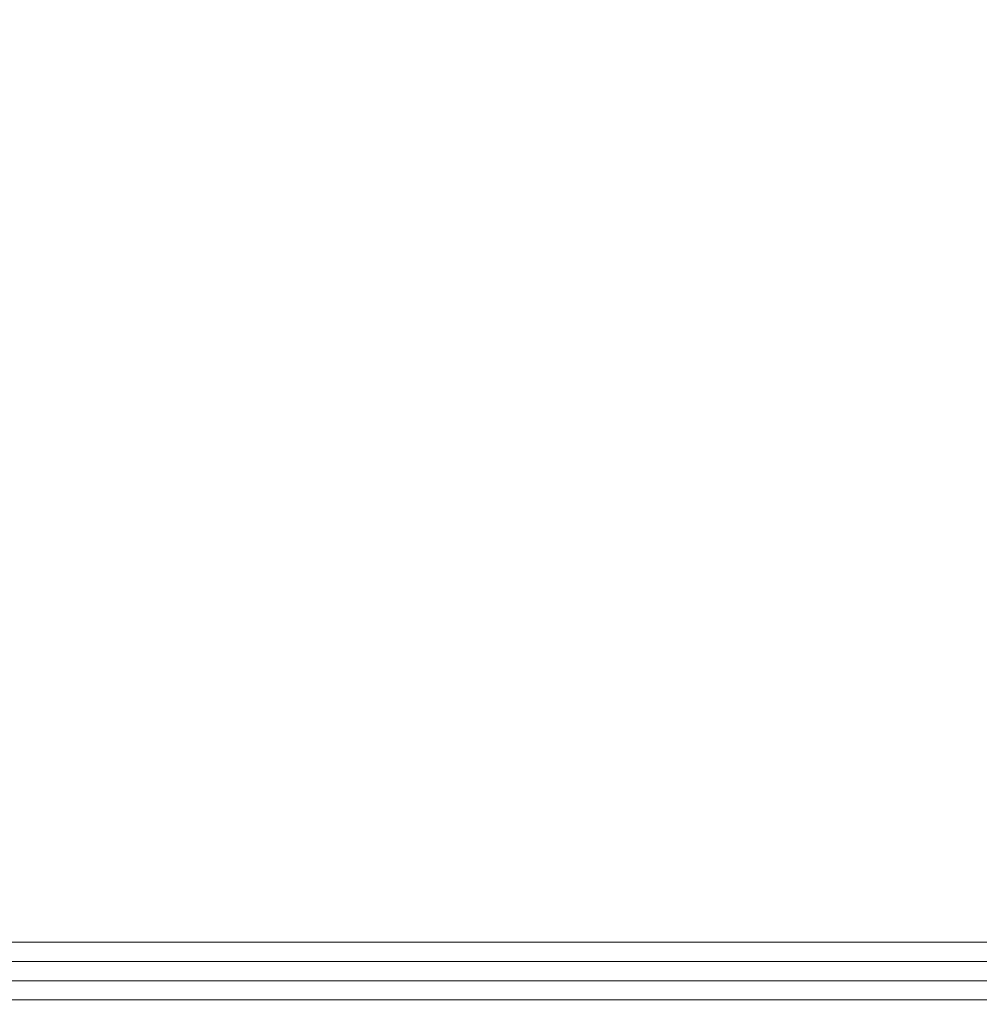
# Model space of a CAD drawing. Extents: x 1911006 to 2186114, y 709265 to 747216.
# Tile 156 of 256: x 1922621 to 1922671, y 735200 to 735252. Entities that reach past the tile are written whole.
import ezdxf

# ---------------------------------------------------------------- set-up
doc = ezdxf.new("R2010")
doc.units = 0
doc.header["$LTSCALE"] = 500
doc.header["$MEASUREMENT"] = 0
doc.linetypes.add('ACAD_ISO02W100', pattern=[15, 12, -3])
for name, color, linetype, lineweight in [('!_A_03_ČIARKOVANÁ', 41, 'ACAD_ISO02W100', 13), ('_MB_kreskowanie_szklo_0.09', 157, 'CONTINUOUS', 9), ('_MB_szklo_0.15', 142, 'CONTINUOUS', 15)]:
    doc.layers.add(name, color=color, linetype=linetype, lineweight=lineweight)

msp = doc.modelspace()

# ---------------------------------------------------------------- linework, layer by layer
at = {"layer": '!_A_03_ČIARKOVANÁ', "color": 7, "ltscale": 0.5}
msp.add_arc((1922522.204, 735230.227), 911.75, 0, 90, dxfattribs=at)
at = {"layer": '_MB_kreskowanie_szklo_0.09', "color": 7}
for points in [[(1922582.454, 735202.487), (1923320.454, 735202.487)], [(1922582.454, 735201.487), (1923320.454, 735201.487)], [(1922582.454, 735200.487), (1923320.454, 735200.487)]]:
    msp.add_lwpolyline(points, dxfattribs=at)
at = {"layer": '_MB_szklo_0.15', "color": 7}
msp.add_lwpolyline([(1923320.454, 735199.487), (1922582.454, 735199.487), (1922582.454, 735203.487), (1923320.454, 735203.487)], dxfattribs=at)

doc.saveas('drawing.dxf')
